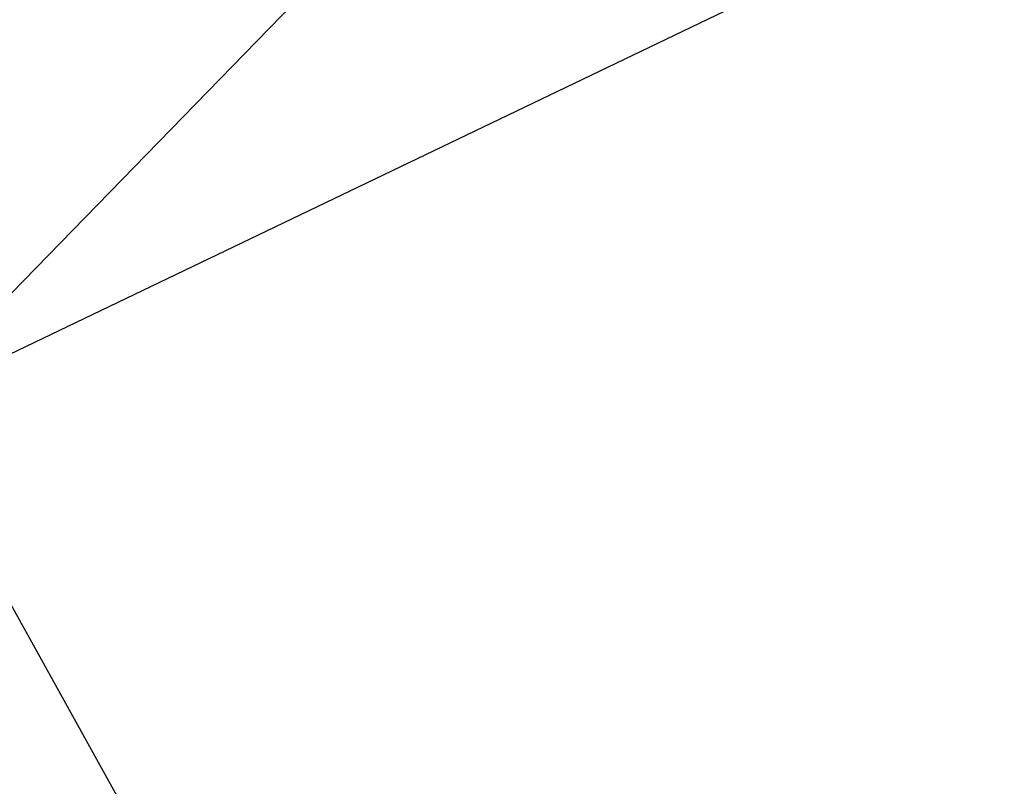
# Model space of a CAD drawing. Header units: millimetres. Extents: x -38 to 77, y 15 to 130.
# Tile 101 of 256: x -1.331 to -0.285, y 61.635 to 62.45. Entities that reach past the tile are written whole.
import ezdxf

# ---------------------------------------------------------------- set-up
doc = ezdxf.new("R2010")
doc.units = ezdxf.units.MM
doc.header["$LTSCALE"] = 25.4
doc.layers.get('0').update_dxf_attribs({"true_color": 0xff5454})

# ---------------------------------------------------------------- blocks, each defined once
blk = doc.blocks.new('PROFILE-BIT-8823.STL')
at = {"color": 250, "true_color": 0x282828}
mesh = blk.add_polyface(dxfattribs=at)
corners = [(3.3681, 68.1514, 13.1538), (-5.9295, 61.781, 15.3421), (-6.9052, 64.6179, 15.3421), (4.3439, 65.3145, 13.1538)]
mesh.append_faces([[corners[k] for k in face] for face in [(0, 1, 2), (1, 0, 3)]], dxfattribs={"vtx0": -1, "color": 250})
mesh = blk.add_polyface(dxfattribs=at)
corners = [(-6.3419, 61.6392, 28.4508), (-0.2374, 66.9113, 26.0517), (-7.3176, 64.4761, 28.4508), (0.7383, 64.0744, 26.0517)]
mesh.append_faces([[corners[k] for k in face] for face in [(0, 1, 2), (1, 0, 3)]], dxfattribs={"vtx0": -1, "color": 250})
mesh = blk.add_polyface(dxfattribs=at)
corners = [(2.7367, 66.348, 35.8865), (-1.4573, 62.0388, 32.1554), (-2.4883, 64.5509, 32.1554), (3.5237, 64.4303, 35.8865)]
mesh.append_faces([[corners[k] for k in face] for face in [(0, 1, 2), (1, 0, 3)]], dxfattribs={"vtx0": -1, "color": 250})
mesh = blk.add_polyface(dxfattribs=at)
corners = [(-1.4573, 62.0388, 32.1554), (-4.5252, 56.8908, 27.9662), (-6.133, 59.7938, 27.9662), (-0.1417, 59.6634, 32.1554)]
mesh.append_faces([[corners[k] for k in face] for face in [(0, 1, 2), (1, 0, 3)]], dxfattribs={"vtx0": -1, "color": 250})
mesh = blk.add_polyface(dxfattribs=at)
corners = [(0.3167, 56.7485, 44.4531), (3.3936, 61.9952, 48.0435), (-1.3127, 59.0462, 44.4531), (4.6563, 60.2148, 48.0435)]
mesh.append_faces([[corners[k] for k in face] for face in [(0, 1, 2), (1, 0, 3)]], dxfattribs={"vtx0": -1, "color": 250})

msp = doc.modelspace()

# ---------------------------------------------------------------- block references
at = {"color": 0}
msp.add_blockref('PROFILE-BIT-8823.STL', (0, 0), dxfattribs=at)

doc.saveas('drawing.dxf')
